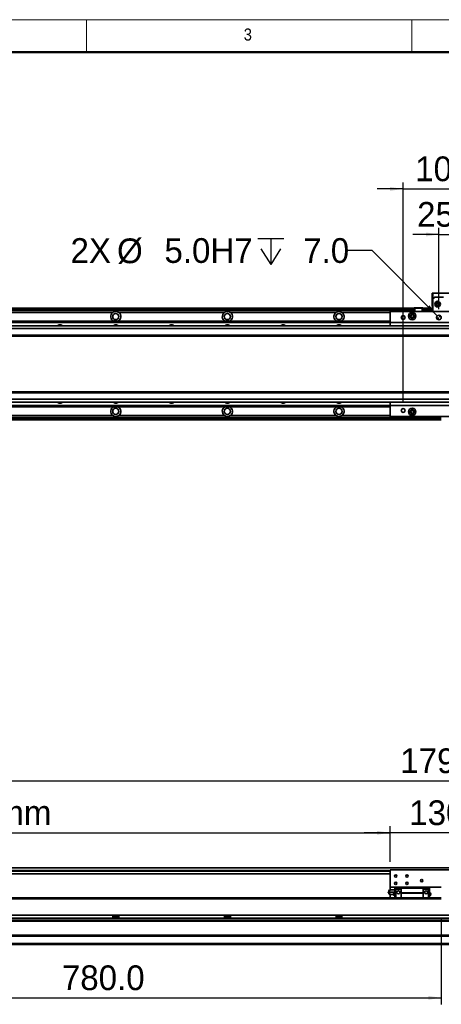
# Model space of a CAD drawing. Header units: millimetres. Extents: x 35 to 2905, y 35 to 2044.
# Tile 3 of 8: x 698 to 1152, y 985 to 2044. Entities that reach past the tile are written whole.
import ezdxf

# ---------------------------------------------------------------- set-up
doc = ezdxf.new("R2010")
doc.units = ezdxf.units.MM
doc.header["$LTSCALE"] = 7
doc.layers.add('黑色实线', color=7, linetype='Continuous')
doc.styles.add('SLDTEXTSTYLE1', font='Gothic.ttf', dxfattribs={"width": 0.913})
doc.styles.add('SLDTEXTSTYLE8', font='txt')
doc.dimstyles.new('SLDDIMSTYLE0', dxfattribs={"dimtxt": 26.6, "dimasz": 14, "dimexe": 0, "dimexo": 0.0625, "dimgap": 6.65, "dimtad": 2, "dimdec": 1, "dimrnd": 1e-09, "dimzin": 4, "dimdsep": 46, "dimtxsty": 'SLDTEXTSTYLE8', "dimsah": 1, "dimcen": 0.09, "dimadec": 0, "dimazin": 1, "dimtfac": 1, "dimtdec": 1, "dimtmove": 0, "dimatfit": 0, "dimfxl": 0, "dimfrac": 2, "dimtolj": 1, "dimtzin": 12, "dimarcsym": 0})
doc.dimstyles.new('SLDDIMSTYLE4', dxfattribs={"dimtxt": 26.6, "dimasz": 14, "dimexe": 0, "dimexo": 0.0625, "dimgap": 6.65, "dimtad": 0, "dimtih": 1, "dimtoh": 1, "dimdec": 1, "dimrnd": 1e-09, "dimzin": 4, "dimdsep": 46, "dimtxsty": 'SLDTEXTSTYLE8', "dimsah": 1, "dimcen": 0, "dimadec": 0, "dimazin": 1, "dimtfac": 1, "dimtdec": 1, "dimtofl": 0, "dimtmove": 0, "dimatfit": 3, "dimfxl": 0, "dimfrac": 2, "dimtolj": 1, "dimtzin": 12, "dimarcsym": 0})
doc.dimstyles.new('SLDDIMSTYLE6', dxfattribs={"dimtxt": 26.6, "dimasz": 14, "dimexe": 0, "dimexo": 0.0625, "dimgap": 6.65, "dimtad": 2, "dimdec": 1, "dimrnd": 1e-09, "dimzin": 4, "dimdsep": 46, "dimtxsty": 'SLDTEXTSTYLE8', "dimsah": 1, "dimcen": 0.09, "dimadec": 0, "dimazin": 1, "dimtfac": 1, "dimtdec": 1, "dimtofl": 0, "dimtmove": 0, "dimatfit": 3, "dimfxl": 0, "dimfrac": 2, "dimtolj": 1, "dimtzin": 12, "dimarcsym": 0})

# ---------------------------------------------------------------- blocks, each defined once
blk = doc.blocks.new('SW_SYMBOL_HOLE_DEPTH')
at = {"layer": '黑色实线', "color": 0}
for p, q in [((0, 6125), (5600, 6125)), ((2800, 6125), (2800, 525)), ((700, 3885), (2800, 525)), ((4900, 3885), (2800, 525))]:
    blk.add_line(p, q, dxfattribs=at)
blk = doc.blocks.new('_D_9')
at = {"layer": '黑色实线'}
for p, q in [((1077.2, 1795.6), (1049.2, 1795.6)), ((1147.3, 1725.4), (1077.2, 1795.6))]:
    blk.add_line(p, q, dxfattribs=at)
blk.add_solid([(1147.3, 1725.4), (1138.9, 1736.8), (1135.9, 1733.9)], dxfattribs=at)
at = {"layer": '黑色实线', "xscale": 0.004985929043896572, "yscale": 0.004985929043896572, "zscale": 0.004985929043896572}
blk.add_blockref('SW_SYMBOL_HOLE_DEPTH', (954.2, 1778), dxfattribs=at)
at = {"layer": '黑色实线', "char_height": 26.6, "attachment_point": 1, "style": 'SLDTEXTSTYLE8'}
for s, insert in [('2X ', (752.9, 1809)), ('%%c', (802.9, 1808.7)), (' 5.0H7 ', (844, 1809)), (' 7.0', (993.2, 1809))]:
    blk.add_mtext(s, dxfattribs=dict(at, insert=insert))
blk = doc.blocks.new('_D_10')
at = {"layer": '黑色实线'}
for p, q in [((1149.1, 1813), (1121.1, 1813)), ((1149.1, 1732.6), (1149.1, 1820)), ((1149.1, 1813), (1174.1, 1813)), ((1174.1, 1632.6), (1174.1, 1820)), ((1174.1, 1813), (1202.1, 1813))]:
    blk.add_line(p, q, dxfattribs=at)
for points in [[(1149.1, 1813), (1135.1, 1815.1), (1135.1, 1810.9)], [(1174.1, 1813), (1188.1, 1810.9), (1188.1, 1815.1)]]:
    blk.add_solid(points, dxfattribs=at)
at = {"layer": '黑色实线', "insert": (1125.6, 1847.9), "char_height": 26.6, "attachment_point": 1, "style": 'SLDTEXTSTYLE8'}
blk.add_mtext('25.0', dxfattribs=at)
blk = doc.blocks.new('_D_11')
at = {"layer": '黑色实线'}
for p, q in [((1110.6, 1632.6), (1110.6, 1869)), ((1212.6, 1632.6), (1212.6, 1869)), ((1110.6, 1862), (1082.6, 1862)), ((1110.6, 1862), (1212.6, 1862)), ((1212.6, 1862), (1240.6, 1862))]:
    blk.add_line(p, q, dxfattribs=at)
for points in [[(1110.6, 1862), (1096.6, 1864.1), (1096.6, 1859.9)], [(1212.6, 1862), (1226.6, 1859.9), (1226.6, 1864.1)]]:
    blk.add_solid(points, dxfattribs=at)
at = {"layer": '黑色实线', "insert": (1123.5, 1896.9), "char_height": 26.6, "attachment_point": 1, "style": 'SLDTEXTSTYLE8'}
blk.add_mtext('102.0', dxfattribs=at)
blk = doc.blocks.new('SW_DOWELSYMBOL_0')
at = {"linetype": 'Continuous', "lineweight": 18}
h = blk.add_hatch(color=0, dxfattribs=at)
edge = h.paths.add_edge_path(flags=0)
edge.add_arc((0, 0), 2.5, 180, 270)
edge.add_line((0, -2.5), (0, 0))
edge.add_line((0, 0), (-2.5, 0))
h = blk.add_hatch(color=0, dxfattribs=at)
edge = h.paths.add_edge_path(flags=0)
edge.add_arc((0, 0), 2.5, 0, 90)
edge.add_line((0, 2.5), (0, 0))
edge.add_line((0, 0), (2.5, 0))
at = {"layer": '黑色实线', "color": 0}
blk.add_circle((0, 0), 2.5, dxfattribs=at)
blk = doc.blocks.new('_D_13')
at = {"layer": '黑色实线'}
for p, q in [((263.6, 1115.8), (263.6, 1232.3)), ((2059.6, 1115.8), (2059.6, 1232.3)), ((263.6, 1225.3), (2059.6, 1225.3))]:
    blk.add_line(p, q, dxfattribs=at)
for points in [[(263.6, 1225.3), (277.6, 1223.2), (277.6, 1227.4)], [(2059.6, 1225.3), (2045.6, 1227.4), (2045.6, 1223.2)]]:
    blk.add_solid(points, dxfattribs=at)
at = {"layer": '黑色实线', "insert": (1107.5, 1260.2), "char_height": 26.6, "attachment_point": 1, "style": 'SLDTEXTSTYLE8'}
blk.add_mtext('1796.0', dxfattribs=at)
blk = doc.blocks.new('_D_14')
at = {"layer": '黑色实线'}
for p, q in [((298.6, 1131.5), (298.6, 1176.4)), ((1096.6, 1138.3), (1096.6, 1176.4)), ((298.6, 1169.4), (1096.6, 1169.4))]:
    blk.add_line(p, q, dxfattribs=at)
for points in [[(298.6, 1169.4), (312.6, 1167.3), (312.6, 1171.5)], [(1096.6, 1169.4), (1082.6, 1171.5), (1082.6, 1167.3)]]:
    blk.add_solid(points, dxfattribs=at)
at = {"layer": '黑色实线', "char_height": 26.6, "attachment_point": 1, "style": 'SLDTEXTSTYLE8'}
for s, insert in [('798.0', (455.9, 1204.3)), ('=T/2+18mm', (540.6, 1204.3))]:
    blk.add_mtext(s, dxfattribs=dict(at, insert=insert))
blk = doc.blocks.new('_D_15')
at = {"layer": '黑色实线'}
for p, q in [((1096.6, 1138.3), (1096.6, 1176.4)), ((1226.6, 1138.3), (1226.6, 1176.4)), ((1096.6, 1169.4), (1068.6, 1169.4)), ((1226.6, 1169.4), (1096.6, 1169.4)), ((1226.6, 1169.4), (1254.6, 1169.4))]:
    blk.add_line(p, q, dxfattribs=at)
for points in [[(1096.6, 1169.4), (1082.6, 1171.5), (1082.6, 1167.3)], [(1226.6, 1169.4), (1240.6, 1167.3), (1240.6, 1171.5)]]:
    blk.add_solid(points, dxfattribs=at)
at = {"layer": '黑色实线', "insert": (1117.1, 1204.3), "char_height": 26.6, "attachment_point": 1, "style": 'SLDTEXTSTYLE8'}
blk.add_mtext('130.0', dxfattribs=at)
blk = doc.blocks.new('_D_17')
at = {"layer": '黑色实线'}
for p, q in [((371.6, 1069.8), (371.6, 984.9)), ((1151.6, 1077.6), (1151.6, 984.9)), ((371.6, 991.9), (1151.6, 991.9))]:
    blk.add_line(p, q, dxfattribs=at)
for points in [[(371.6, 991.9), (385.6, 989.8), (385.6, 994)], [(1151.6, 991.9), (1137.6, 994), (1137.6, 989.8)]]:
    blk.add_solid(points, dxfattribs=at)
at = {"layer": '黑色实线', "insert": (743.6, 1026.8), "char_height": 26.6, "attachment_point": 1, "style": 'SLDTEXTSTYLE8'}
blk.add_mtext('780.0', dxfattribs=at)

msp = doc.modelspace()

# ---------------------------------------------------------------- linework, layer by layer
at = {"color": 7, "linetype": 'Continuous', "lineweight": 18}
for p, q in [((2905, 2044), (35, 2044)), ((770, 2044), (770, 2009)), ((1120, 2009), (1120, 2044)), ((70, 2009), (2870, 2009))]:
    msp.add_line(p, q, dxfattribs=at)
at = {"color": 7, "linetype": 'Continuous', "lineweight": 50}
msp.add_line((2870, 2009), (70, 2009), dxfattribs=at)
at = {"color": 7, "linetype": 'Continuous', "lineweight": 35}
for p, q in [((1141.5848218, 1749.9869679), (1142.5847493, 1749.9869679)), ((1141.5848218, 1749.9869679), (1141.5848218, 1735.58697)), ((1142.5847493, 1743.5869713), (1142.5847493, 1749.9869679)), ((1142.5847493, 1749.9869679), (1176.5847884, 1749.9869679)), ((1144.5847236, 1745.5869679), (1142.5847493, 1743.5869713)), ((1142.5847493, 1743.5869713), (1142.5847493, 1730.1763397)), ((1144.5847236, 1745.5869679), (1154.0847503, 1745.5869679)), ((1122.0848047, 1733.6814802), (275.5847656, 1733.6814802)), ((1122.0848047, 1733.1814792), (275.5847656, 1733.1814792)), ((1122.0848047, 1731.1763417), (275.5847656, 1731.1763417)), ((331.5847598, 1733.4814806), (1122.0848047, 1733.4814806)), ((331.5847598, 1733.2814809), (1122.0848047, 1733.2814809)), ((798.4151923, 1729.1763414), (684.7543203, 1729.1763414)), ((918.415197, 1729.1763414), (804.754325, 1729.1763414)), ((1038.4151422, 1729.1763414), (924.7543298, 1729.1763414)), ((1226.5847408, 1730.1763397), (1096.5847455, 1730.1763397)), ((1096.5847455, 1730.1763397), (1096.5847455, 1718.1763415)), ((1122.3847352, 1734.1763404), (1122.0848047, 1733.8763427)), ((1123.0847322, 1733.8763427), (1122.0848047, 1733.8763427)), ((1122.0848047, 1730.1763397), (1122.0848047, 1733.8763427)), ((1122.3847352, 1734.1763404), (1123.2090675, 1734.1763404)), ((1123.0847322, 1733.8763427), (1123.2090675, 1734.1763404)), ((1123.0847322, 1733.8763427), (1123.0847322, 1730.1763397)), ((1131.0847484, 1733.8763427), (1123.0847322, 1733.8763427)), ((1123.2090675, 1734.1763404), (1130.9605323, 1734.1763404)), ((1131.0847484, 1733.8763427), (1130.9605323, 1734.1763404)), ((1130.9605323, 1734.1763404), (1131.7847453, 1734.1763404)), ((1131.0847484, 1730.1763397), (1131.0847484, 1733.8763427)), ((1132.0847951, 1733.8763427), (1131.0847484, 1733.8763427)), ((1132.0847951, 1733.8763427), (1131.7847453, 1734.1763404)), ((1132.0847951, 1733.8763427), (1132.0847951, 1730.1763397)), ((1142.5847493, 1733.6814802), (1132.0847951, 1733.6814802)), ((1132.0847951, 1733.4814806), (1142.5847493, 1733.4814806)), ((1132.0847951, 1733.2814809), (1142.5847493, 1733.2814809)), ((1142.5847493, 1733.1814792), (1132.0847951, 1733.1814792)), ((1142.5847493, 1731.1763417), (1132.0847951, 1731.1763417)), ((1141.5848218, 1735.58697), (1142.5847493, 1735.58697)), ((281.5847777, 1719.6763408), (1096.5847455, 1719.6763408)), ((281.5847777, 1719.3833206), (1096.5847455, 1719.3833206)), ((281.5847777, 1718.4844602), (1096.5847455, 1718.4844602)), ((281.5847777, 1718.1914401), (1096.5847455, 1718.1914401)), ((1226.5847408, 1718.1763415), (1096.5847455, 1718.1763415)), ((1096.5847455, 1718.1763415), (1096.5847455, 1714.681479)), ((2027.0846568, 1714.681479), (296.0847699, 1714.681479)), ((2027.0846568, 1711.6814766), (296.0847699, 1711.6814766)), ((2027.0846568, 1704.6814755), (296.0847699, 1704.6814755)), ((296.0847699, 1703.6814753), (2027.0846568, 1703.6814753)), ((2027.0846568, 1643.6814804), (296.0847699, 1643.6814804)), ((2027.0846568, 1642.6814821), (296.0847699, 1642.6814821)), ((2027.0846568, 1635.6814828), (296.0847699, 1635.6814828)), ((2027.0846568, 1632.6814805), (296.0847699, 1632.6814805)), ((1096.5847455, 1632.6814805), (1096.5847455, 1629.1763399)), ((281.5847777, 1629.1715157), (1096.5847455, 1629.1715157)), ((281.5847777, 1628.8784992), (1096.5847455, 1628.8784992)), ((281.5847777, 1627.9796351), (1096.5847455, 1627.9796351)), ((281.5847777, 1627.6866187), (1096.5847455, 1627.6866187)), ((1226.5847408, 1629.1763399), (1096.5847455, 1629.1763399)), ((1096.5847455, 1629.1763399), (1096.5847455, 1617.1763417)), ((1151.5848123, 1616.1866177), (275.5847656, 1616.1866177)), ((1151.5848123, 1613.6814792), (275.5847656, 1613.6814792)), ((798.4151923, 1618.1866181), (684.7543203, 1618.1866181)), ((918.415197, 1618.1866181), (804.754325, 1618.1866181)), ((1038.4151422, 1618.1866181), (924.7543298, 1618.1866181)), ((1226.5847408, 1617.1763417), (1096.5847455, 1617.1763417)), ((2027.0846568, 1131.7924454), (296.0847699, 1131.7924454)), ((1096.5847455, 1125.2924471), (296.0847699, 1125.2924471)), ((1096.5847455, 1129.4424503), (1096.5847455, 1110.9424463)), ((1226.5847408, 1129.4424503), (1096.5847455, 1129.4424503)), ((1151.5848123, 1110.9424463), (1096.5847455, 1110.9424463)), ((1096.5847455, 1110.9424463), (1096.5847455, 1107.9424477)), ((1096.5847455, 1102.9424488), (1096.5847455, 1099.4424491)), ((1101.7347061, 1107.9424477), (1096.5917789, 1107.9424477)), ((1101.7347061, 1105.4424464), (1096.5917789, 1105.4424464)), ((1100.3016912, 1102.9424488), (1096.5917789, 1102.9424488)), ((1101.7347061, 1109.8424464), (1102.7347528, 1109.8424464)), ((1101.7347061, 1108.942446), (1101.7347061, 1109.8424464)), ((1101.7347061, 1108.942446), (1102.7347528, 1108.942446)), ((1101.7347061, 1099.3824533), (1101.7347061, 1108.942446)), ((1102.7347528, 1108.942446), (1102.7347528, 1109.942448)), ((1108.5847102, 1109.942448), (1102.7347528, 1109.942448)), ((1102.7347528, 1108.942446), (1108.5847102, 1108.942446)), ((1102.7347528, 1099.3824533), (1102.7347528, 1108.942446)), ((1108.5847102, 1109.942448), (1108.5847102, 1110.9424463)), ((1108.5847102, 1109.942448), (1132.0847951, 1109.942448)), ((1108.5847102, 1104.9424491), (1108.5847102, 1109.942448)), ((1132.0847951, 1104.9424491), (1108.5847102, 1104.9424491)), ((1108.5847102, 1104.6424477), (1108.5847102, 1104.9424491)), ((1108.5847102, 1104.6424477), (1132.0847951, 1104.6424477)), ((1108.5847102, 1099.3824533), (1108.5847102, 1104.6424477)), ((1132.0847951, 1109.942448), (1132.0847951, 1110.9424463)), ((1132.0847951, 1109.942448), (1132.0847951, 1104.9424491)), ((1132.0847951, 1109.942448), (1137.9347526, 1109.942448)), ((1137.9347526, 1108.942446), (1132.0847951, 1108.942446)), ((1132.0847951, 1104.6424477), (1132.0847951, 1104.9424491)), ((1132.0847951, 1104.6424477), (1132.0847951, 1099.3824533)), ((1137.9347526, 1108.942446), (1137.9347526, 1109.942448)), ((1138.9347993, 1109.8424464), (1137.9347526, 1109.8424464)), ((1137.9347526, 1099.3824533), (1137.9347526, 1108.942446)), ((1138.9347993, 1108.942446), (1137.9347526, 1108.942446)), ((1138.9347993, 1109.8424464), (1138.9347993, 1108.942446)), ((1138.9347993, 1108.942446), (1138.9347993, 1099.3824533)), ((1151.5848123, 1099.3824533), (275.5847656, 1099.3824533)), ((281.5847777, 1099.4424491), (1101.7347061, 1099.4424491)), ((1138.9347993, 1099.4424491), (1151.5848123, 1099.4424491)), ((1904.5847141, 1080.8393403), (418.5847722, 1080.8393403)), ((798.4151923, 1080.8393403), (798.4151923, 1077.4393405)), ((804.754325, 1077.4393405), (804.754325, 1080.8393403)), ((918.415197, 1080.8393403), (918.415197, 1077.4393405)), ((924.7543298, 1077.4393405), (924.7543298, 1080.8393403)), ((1038.4151422, 1080.8393403), (1038.4151422, 1077.4393405)), ((1044.7543346, 1077.4393405), (1044.7543346, 1080.8393403)), ((1905.3416931, 1074.3824483), (417.8278827, 1074.3824483)), ((1904.5847141, 1077.4393405), (418.5847722, 1077.4393405)), ((804.754325, 1079.439799), (798.4151923, 1079.439799)), ((924.7543298, 1079.439799), (918.415197, 1079.439799)), ((1044.7543346, 1079.439799), (1038.4151422, 1079.439799)), ((2047.5848399, 1059.3824479), (275.5847656, 1059.3824479)), ((2047.5848399, 1058.3824478), (275.5847656, 1058.3824478)), ((2047.5848399, 1050.4424476), (275.5847656, 1050.4424476)), ((2047.5848399, 1049.4424474), (275.5847656, 1049.4424474))]:
    msp.add_line(p, q, dxfattribs=at)
at = {"color": 8, "linetype": 'Continuous', "lineweight": 35}
for p, q in [((1122.0848047, 1732.6814782), (275.5847656, 1732.6814782)), ((1096.5847455, 1729.1763414), (1044.7543346, 1729.1763414)), ((1142.5847493, 1732.6814782), (1132.0847951, 1732.6814782)), ((1151.5848123, 1614.6814775), (275.5847656, 1614.6814775)), ((1096.5847455, 1618.1866181), (1044.7543346, 1618.1866181)), ((1096.5847455, 1128.7924468), (296.0847699, 1128.7924468)), ((1096.5847455, 1128.2924457), (296.0847699, 1128.2924457)), ((1151.5848123, 1098.3824513), (275.5847656, 1098.3824513)), ((1904.5847141, 1075.3824475), (418.5847722, 1075.3824475))]:
    msp.add_line(p, q, dxfattribs=at)
at = {"color": 7, "linetype": 'Continuous', "lineweight": 35, "flags": 128}
for points in [[(1096.5866529, 1715.0604677), (1096.2336742, 1714.8476605), (1096.0143291, 1714.681479)], [(1096.0019313, 1632.6814805), (1096.2376081, 1632.5023312), (1096.5914213, 1632.2897364)]]:
    msp.add_lwpolyline(points, dxfattribs=at)
at = {"color": 7, "linetype": 'Continuous', "lineweight": 35}
for centre, radius in [((1147.5847656, 1738.0869685), 3), ((1147.5847656, 1738.0869685), 1.7), ((1147.5847656, 1738.0869685), 1.6), ((801.5847656, 1724.6814792), 3.3), ((921.5847656, 1724.6814792), 3.3), ((1041.5847656, 1724.6814792), 3.3), ((1120.3347656, 1725.1763412), 4), ((1120.3347656, 1725.1763412), 2.25), ((1120.3347656, 1725.1763412), 2), ((1120.3347656, 1725.1763412), 1.621), ((1110.5847656, 1723.6763412), 2.1), ((1149.0847656, 1723.6763412), 2.5), ((801.5847656, 1622.6814792), 3.3), ((921.5847656, 1622.6814792), 3.3), ((1041.5847656, 1622.6814792), 3.3), ((1110.5847656, 1623.6763412), 2.1), ((1120.3347656, 1622.1763412), 4), ((1120.3347656, 1622.1763412), 2.25), ((1120.3347656, 1622.1763412), 2), ((1120.3347656, 1622.1763412), 1.621), ((1102.5847656, 1122.9424479), 1.25), ((1114.5847656, 1122.9424479), 1.25), ((1102.5847656, 1114.9424479), 1.25), ((1114.5847656, 1114.9424479), 1.25), ((1130.5847656, 1117.9424479), 1.25), ((1105.4347656, 1105.4424479), 1.65), ((1135.2347656, 1105.4424479), 1.65)]:
    msp.add_circle(centre, radius, dxfattribs=at)
for centre, radius, start, end in [((801.5847656, 1724.6814792), 5.5, 125.1897877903, 245.5088204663), ((801.5847656, 1724.6814792), 5.5, 294.4911795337, 54.8102122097), ((921.5847656, 1724.6814792), 5.5, 125.1897877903, 245.5088204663), ((921.5847656, 1724.6814792), 5.5, 294.4911795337, 54.8102122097), ((1041.5847656, 1724.6814792), 5.5, 125.1897877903, 245.5088204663), ((1041.5847656, 1724.6814792), 5.5, 294.4911795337, 54.8102122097), ((741.5847656, 1712.1763412), 3.75, 41.9157204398, 138.0842795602), ((801.5847656, 1712.1763412), 3.75, 41.9157204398, 138.0842795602), ((861.5847656, 1712.1763412), 3.75, 41.9157204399, 138.0842795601), ((921.5847656, 1712.1763412), 3.75, 41.9157204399, 138.0842795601), ((981.5847656, 1712.1763412), 3.75, 41.91572044, 138.08427956), ((1041.5847656, 1712.1763412), 3.75, 41.91572044, 138.08427956), ((741.5847656, 1635.1866173), 3.75, 221.9157203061, 318.0842796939), ((801.5847656, 1635.1866173), 3.75, 221.9157203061, 318.0842796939), ((861.5847656, 1635.1866173), 3.75, 221.9157203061, 318.0842796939), ((921.5847656, 1635.1866173), 3.75, 221.9157203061, 318.0842796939), ((981.5847656, 1635.1866173), 3.75, 221.9157203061, 318.0842796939), ((1041.5847656, 1635.1866173), 3.75, 221.9157203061, 318.0842796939), ((801.5847656, 1622.6814792), 5.5, 114.4911795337, 234.8102122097), ((801.5847656, 1622.6814792), 5.5, 305.1897877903, 65.5088204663), ((921.5847656, 1622.6814792), 5.5, 114.4911795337, 234.8102122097), ((921.5847656, 1622.6814792), 5.5, 305.1897877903, 65.5088204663), ((1041.5847656, 1622.6814792), 5.5, 114.4911795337, 234.8102122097), ((1041.5847656, 1622.6814792), 5.5, 305.1897877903, 65.5088204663), ((1094.8347656, 1105.4424479), 0.25, 87.8246602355, 272.1465070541), ((1098.0847656, 1105.4424479), 3.25, 184.3391230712, 230.6442225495), ((1098.0847656, 1105.4424479), 3.25, 129.3947372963, 175.6165768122), ((1102.1347656, 1103.4424479), 1.9, 102.1827014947, 257.7146881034), ((1138.5347656, 1103.4424479), 1.9, 282.3018808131, 77.8162850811)]:
    msp.add_arc(centre, radius, start, end, dxfattribs=at)
for points, knots in [([(1147.3721944, 1736.9567816), (1147.2432901, 1736.9783669), (1146.9848744, 1737.0216391), (1146.6464124, 1737.2450285), (1146.3863793, 1737.5641615), (1146.2378864, 1737.9668772), (1146.224866, 1738.4108302), (1146.3603063, 1738.8475061), (1146.6191135, 1739.2192756), (1146.8631818, 1739.3822186), (1146.9774925, 1739.4585338)], [0, 0, 0, 0, 0.11535101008, 0.23124513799, 0.35177776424, 0.47699878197, 0.60651198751, 0.74023539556, 0.87833793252, 1, 1, 1, 1]), ([(1147.5847446, 1736.936896), (1147.5887577, 1736.9369098), (1147.7089818, 1736.9373249), (1147.9465776, 1736.9765473), (1148.2625093, 1737.1358317), (1148.5164507, 1737.3826829), (1148.6847705, 1737.6941905), (1148.7517505, 1738.0418718), (1148.7117594, 1738.3936671), (1148.5679994, 1738.7172368), (1148.3339965, 1738.9829896), (1148.0310132, 1739.1662916), (1147.6870661, 1739.2504112), (1147.3337608, 1739.2275416), (1147.0035152, 1739.0999348), (1146.7266402, 1738.8792116), (1146.5285603, 1738.5856917), (1146.4277535, 1738.2462121), (1146.433207, 1737.8923124), (1146.5443843, 1737.5557396), (1146.7515623, 1737.2699609), (1147.0339819, 1737.0519034), (1147.2594614, 1736.9884876), (1147.3721944, 1736.9567816)], [0, 0, 0, 0, 0.0017236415, 0.0516358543, 0.1015576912, 0.1514687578, 0.201382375, 0.2512960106, 0.3012080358, 0.3511193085, 0.4010299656, 0.4509579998, 0.5008710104, 0.5507738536, 0.6006853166, 0.6505986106, 0.7005216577, 0.7504347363, 0.8003450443, 0.8502581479, 0.9001756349, 0.9500908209, 1, 1, 1, 1]), ([(1148.1921159, 1739.4585338), (1148.3234949, 1739.3684027), (1148.5923182, 1739.1839796), (1148.8528565, 1738.7603029), (1148.959358, 1738.284734), (1148.8970249, 1737.8160267), (1148.6856418, 1737.4118995), (1148.3608878, 1737.1175677), (1148.0429263, 1736.9838571), (1147.851387, 1736.962747), (1147.7972947, 1736.9567853)], [0, 0, 0, 0, 0.1407772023, 0.2880535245, 0.4304203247, 0.5679228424, 0.7005786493, 0.8284629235, 0.9515565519, 1, 1, 1, 1]), ([(804.754325, 1729.1763414), (804.2948343, 1729.4457359), (803.3464292, 1730.0017757), (801.6625393, 1730.2611943), (799.9203776, 1730.0456746), (798.914813, 1729.4649018), (798.4151923, 1729.1763414)], [0, 0, 0, 0, 0.2356881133, 0.4864685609, 0.7448488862, 1, 1, 1, 1]), ([(924.7543298, 1729.1763414), (924.2948391, 1729.4457359), (923.346434, 1730.0017757), (921.6625441, 1730.2611943), (919.9203824, 1730.0456746), (918.9148177, 1729.4649018), (918.415197, 1729.1763414)], [0, 0, 0, 0, 0.2356881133, 0.4864685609, 0.7448488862, 1, 1, 1, 1]), ([(1044.7543346, 1729.1763414), (1044.2948234, 1729.4457353), (1043.3464093, 1730.0017543), (1041.6625123, 1730.2611982), (1039.9203442, 1730.0456832), (1038.9147628, 1729.4649014), (1038.4151422, 1729.1763414)], [0, 0, 0, 0, 0.2356940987, 0.4864638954, 0.7448509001, 1, 1, 1, 1]), ([(1096.1478435, 1714.681479), (1096.2042819, 1714.7612731), (1096.3044673, 1714.9029178), (1096.504453, 1715.0144098), (1096.5917789, 1715.063094)], [0, 0, 0, 0, 0.56333928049, 1, 1, 1, 1]), ([(1096.5917789, 1632.2895911), (1096.4334789, 1632.3792878), (1096.2262365, 1632.4967165), (1096.1582875, 1632.6461825), (1096.1422407, 1632.6814805)], [0, 0, 0, 0, 0.763839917, 1, 1, 1, 1]), ([(798.4151923, 1618.1866181), (798.874683, 1617.9172235), (799.8230881, 1617.3611837), (801.506978, 1617.1017651), (803.2491397, 1617.3172849), (804.2547043, 1617.8980577), (804.754325, 1618.1866181)], [0, 0, 0, 0, 0.2356881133, 0.4864685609, 0.7448488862, 1, 1, 1, 1]), ([(918.415197, 1618.1866181), (918.8746878, 1617.9172235), (919.8230929, 1617.3611837), (921.5069827, 1617.1017651), (923.2491444, 1617.3172849), (924.2547091, 1617.8980577), (924.7543298, 1618.1866181)], [0, 0, 0, 0, 0.2356881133, 0.4864685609, 0.7448488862, 1, 1, 1, 1]), ([(1038.4151422, 1618.1866181), (1038.8746532, 1617.917224), (1039.8231009, 1617.3611849), (1041.5070081, 1617.1017641), (1043.2491665, 1617.3172947), (1044.2547139, 1617.8980577), (1044.7543346, 1618.1866181)], [0, 0, 0, 0, 0.235694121, 0.4864812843, 0.744850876, 1, 1, 1, 1]), ([(1094.8444091, 1105.6922643), (1094.8444091, 1105.6895018), (1094.8444091, 1105.6839767), (1094.8444091, 1105.6409044), (1094.8444091, 1105.577529), (1094.8444091, 1105.5115604), (1094.8444091, 1105.4665776), (1094.8444091, 1105.4424127), (1094.8444091, 1105.4040973), (1094.8444091, 1105.3417973), (1094.8444091, 1105.2697814), (1094.8444091, 1105.2187464), (1094.8444091, 1105.1928359), (1094.8444091, 1105.1953597), (1094.8444091, 1105.1961451)], [0, 0, 0, 0, 0.107339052, 0.2146745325, 0.3220139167, 0.4293522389, 0.4824446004, 0.495671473, 0.5221484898, 0.6294892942, 0.7368288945, 0.844163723, 0.9515026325, 1, 1, 1, 1]), ([(1096.5917789, 1105.4424464), (1096.4460064, 1105.601634), (1096.1544614, 1105.9200093), (1095.9792751, 1106.5229439), (1096.0315821, 1107.1327354), (1096.2696464, 1107.6195034), (1096.5068559, 1107.8573107), (1096.5917789, 1107.9424477)], [0, 0, 0, 0, 0.21941357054, 0.43882733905, 0.65823618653, 0.87764570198, 1, 1, 1, 1]), ([(1096.5917789, 1102.9424488), (1096.4460064, 1103.1016345), (1096.1544608, 1103.4200066), (1095.979275, 1104.0229478), (1096.0315833, 1104.6327333), (1096.2696437, 1105.119505), (1096.5068558, 1105.3573107), (1096.5917789, 1105.4424464)], [0, 0, 0, 0, 0.2194133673, 0.4388277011, 0.6582362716, 0.8776468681, 1, 1, 1, 1]), ([(1096.5917789, 1107.9424477), (1096.4493311, 1107.9424477), (1096.1644348, 1107.9424477), (1095.9932079, 1107.9424477), (1096.0249756, 1107.9424477), (1096.0319721, 1107.9424477)], [0, 0, 0, 0, 0.4381256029, 0.8762529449, 1, 1, 1, 1]), ([(1096.0318528, 1102.9424488), (1096.0345421, 1102.9424488), (1096.0409634, 1102.9424488), (1096.2720377, 1102.9424488), (1096.5074866, 1102.9424488), (1096.5917789, 1102.9424488)], [0, 0, 0, 0, 0.3162938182, 0.7552287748, 1, 1, 1, 1])]:
    msp.add_open_spline(points, degree=3, knots=knots, dxfattribs=at)

# ---------------------------------------------------------------- block references
at = {"layer": '黑色实线'}
msp.add_blockref('SW_DOWELSYMBOL_0', (1149.0847656, 1723.6763412), dxfattribs=at)

# ---------------------------------------------------------------- texts
at = {"color": 7, "linetype": 'Continuous', "lineweight": 0, "insert": (939.1666667, 2034.5241742), "char_height": 12.9645833, "attachment_point": 1, "style": 'SLDTEXTSTYLE1'}
msp.add_mtext('3', dxfattribs=at)

# ---------------------------------------------------------------- dimensions: what is measured, and where the dimension line sits
at = {"layer": '黑色实线'}
for base, p1, p2, dimstyle, picture, middle in [((1212.5847656, 1861.9870716), (1110.5847656, 1623.6763412), (1212.5847656, 1623.6763412), 'SLDDIMSTYLE0', '_D_11', (1165.9017882, 1861.9870716)), ((1174.0847656, 1812.960289), (1149.0847656, 1723.6763412), (1174.0847656, 1623.6763412), 'SLDDIMSTYLE0', '_D_10', (1158.3707675, 1812.960289)), ((2059.5847656, 1225.3434697), (263.5847656, 1106.9424479), (2059.5847656, 1106.9424479), 'SLDDIMSTYLE6', '_D_13', (1159.5171242, 1225.3434697)), ((1096.5847656, 1169.4461659), (1226.5847656, 1129.4424479), (1096.5847656, 1129.4424479), 'SLDDIMSTYLE0', '_D_15', (1159.5171242, 1169.4461659)), ((1151.5847656, 991.9388038), (371.5847656, 1078.7393409), (1151.5847656, 1086.4424479), 'SLDDIMSTYLE6', '_D_17', (785.9820326, 991.9388038))]:
    dim = msp.add_linear_dim(base=base, p1=p1, p2=p2, dimstyle=dimstyle, dxfattribs=at)
    dim.commit()
    dim.dimension.update_dxf_attribs({"geometry": picture, "text_midpoint": middle, "dimtype": 160})
dim = msp.add_diameter_dim_2p(p1=(1150.8525325, 1721.9085742), p2=(1147.3169986, 1725.4441081), text='2X <>H7 {\\fGDT;x} 7.0\\P', dimstyle='SLDDIMSTYLE4', dxfattribs=at)
dim.commit()
dim.dimension.update_dxf_attribs({"geometry": '_D_9', "text_midpoint": (901.0302267, 1795.577195), "dimtype": 163})
dim = msp.add_linear_dim(base=(1096.5847656, 1169.3625684), p1=(298.5847656, 1122.6424479), p2=(1096.5847656, 1129.4424479), text='<>=T/2+18mm', dimstyle='SLDDIMSTYLE6', dxfattribs=at)
dim.commit()
dim.dimension.update_dxf_attribs({"geometry": '_D_14', "text_midpoint": (598.4461081, 1169.3625684), "dimtype": 160})

doc.saveas('drawing.dxf')
